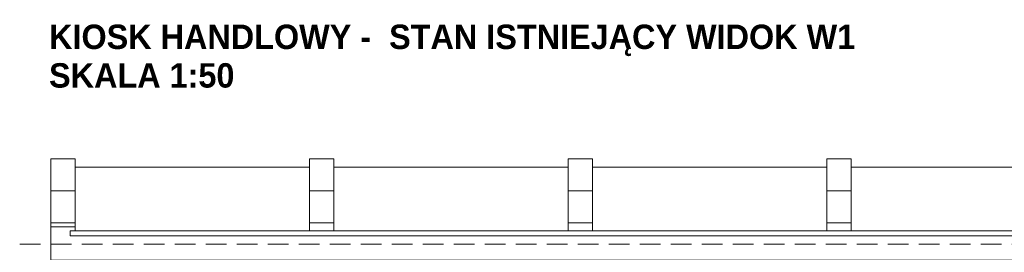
# Model space of a CAD drawing. Header units: millimetres. Extents: x 14400 to 93787, y -21104 to 39413.
# Tile 34 of 256: x 22541 to 23146, y 10021 to 10164. Entities that reach past the tile are written whole.
import ezdxf

# ---------------------------------------------------------------- set-up
doc = ezdxf.new("R2010")
doc.units = ezdxf.units.MM
doc.linetypes.add('HIDDEN', pattern=[9.525, 6.35, -3.175])
for name, color, linetype, lineweight in [('!MODUS_OPIS', 3, 'Continuous', 13), ('Opis', 8, 'Continuous', 13), ('Widok', 1, 'Continuous', 15)]:
    doc.layers.add(name, color=color, linetype=linetype, lineweight=lineweight)
doc.styles.add('STYLE10', font='arialbd.ttf')

msp = doc.modelspace()

# ---------------------------------------------------------------- linework, layer by layer
at = {"layer": '!MODUS_OPIS', "linetype": 'HIDDEN', "ltscale": 2}
msp.add_lwpolyline([(23639.40184, 10026.23322), (22401.71779, 10026.23322)], dxfattribs=at)
at = {"layer": 'Widok', "ltscale": 2}
for points in [[(22559.90184, 10078.69199), (22574.90184, 10078.69199), (22574.90184, 10059.08589), (22559.90184, 10059.08589)], [(22718.90184, 10078.69199), (22733.90184, 10078.69199), (22733.90184, 10059.08589), (22718.90184, 10059.08589)], [(22877.90184, 10078.69199), (22892.90184, 10078.69199), (22892.90184, 10059.08589), (22877.90184, 10059.08589)], [(23036.90184, 10078.69199), (23051.90184, 10078.69199), (23051.90184, 10059.08589), (23036.90184, 10059.08589)], [(22559.90184, 10039.40704), (22574.90184, 10039.40704), (22574.90184, 10036.87403), (22559.90184, 10036.87403)], [(23675.90184, 10034.40704), (22571.90184, 10034.40704), (22571.90184, 10031.40704), (23675.90184, 10031.40704)]]:
    msp.add_lwpolyline(points, close=True, dxfattribs=at)
for points in [[(22574.90184, 10073.69199), (22718.90184, 10073.69199)], [(22733.90184, 10073.69199), (22877.90184, 10073.69199)], [(22892.90184, 10073.69199), (23036.90184, 10073.69199)], [(23051.90184, 10073.69199), (23195.90184, 10073.69199)], [(23195.90184, 10034.40704), (23051.90184, 10034.40704), (23051.90184, 10039.40704), (23036.90184, 10039.40704), (23036.90184, 10034.40704), (22892.90184, 10034.40704), (22892.90184, 10039.40704), (22877.90184, 10039.40704), (22877.90184, 10034.40704), (22733.90184, 10034.40704), (22733.90184, 10039.40704), (22718.90184, 10039.40704), (22718.90184, 10034.40704), (22574.90184, 10034.40704), (22574.90184, 10036.87403), (22559.90184, 10036.87403), (22559.90184, 10016.39424), (23687.90184, 10016.39424)]]:
    msp.add_lwpolyline(points, dxfattribs=at)
at = {"layer": 'Widok', "color": 1}
for points in [[(22559.90184, 10059.08589), (22574.90184, 10059.08589), (22574.90184, 10039.40704), (22559.90184, 10039.40704)], [(22718.90184, 10059.08589), (22733.90184, 10059.08589), (22733.90184, 10039.40704), (22718.90184, 10039.40704)], [(22877.90184, 10059.08589), (22892.90184, 10059.08589), (22892.90184, 10039.40704), (22877.90184, 10039.40704)], [(23036.90184, 10059.08589), (23051.90184, 10059.08589), (23051.90184, 10039.40704), (23036.90184, 10039.40704)]]:
    msp.add_lwpolyline(points, close=True, dxfattribs=at)

# ---------------------------------------------------------------- texts
at = {"layer": 'Opis', "ltscale": 0.7, "style": 'STYLE10', "width": 0.95}
for s, p in [('KIOSK HANDLOWY -  STAN ISTNIEJĄCY WIDOK W1', (22558.85521, 10146.17184)), ('SKALA 1:50', (22558.85521, 10122.47645))]:
    msp.add_text(s, height=15, rotation=359.99998992, dxfattribs=at).set_placement(p)

doc.saveas('drawing.dxf')
